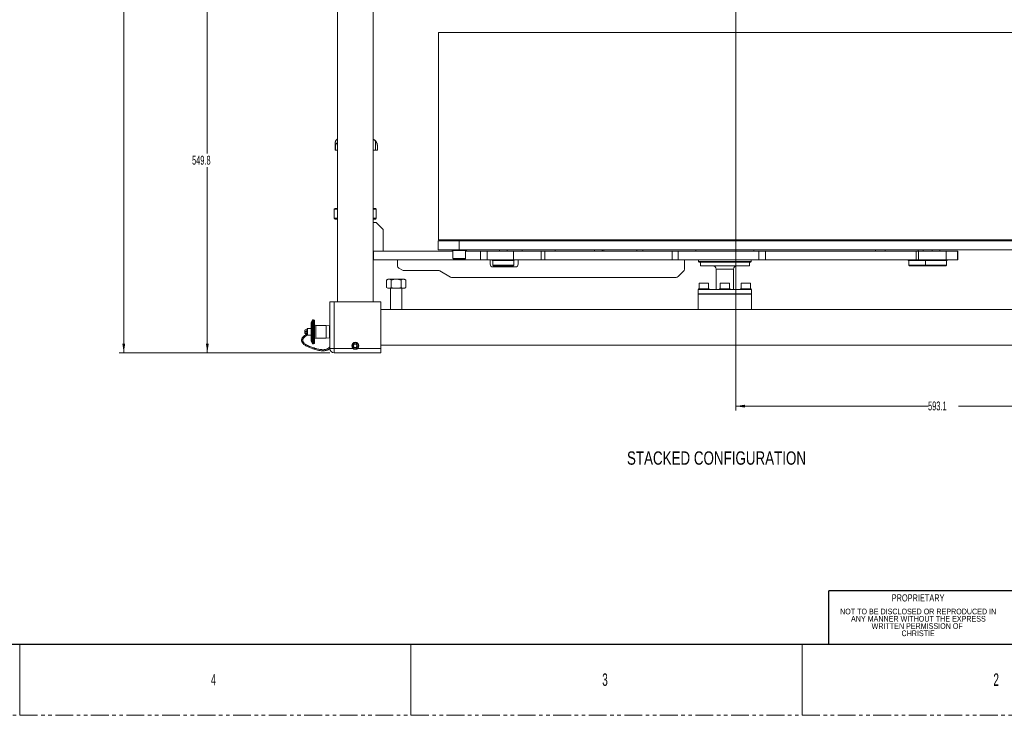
# Model space of a CAD drawing. Header units: millimetres. Extents: x 0 to 1118, y 0 to 864.
# Tile 4 of 10: x 559 to 910, y 0 to 248. Entities that reach past the tile are written whole.
import ezdxf

# ---------------------------------------------------------------- set-up
doc = ezdxf.new("R2010")
doc.units = ezdxf.units.MM
doc.linetypes.add('PHANTOM', pattern=[12.7, 6.35, -1.27, 1.27, -1.27, 1.27, -1.27])
doc.styles.add('SLDTEXTSTYLE0', font='TXT', dxfattribs={"width": 0.75})
doc.styles.add('SLDTEXTSTYLE1', font='TXT', dxfattribs={"width": 0.6})
doc.styles.add('SLDTEXTSTYLE3', font='TXT', dxfattribs={"width": 0.605})
doc.dimstyles.new('SLDDIMSTYLE0', dxfattribs={"dimtxt": 3.175, "dimasz": 3.302, "dimexe": 0, "dimexo": 0.0625, "dimgap": 0.79375, "dimtad": 0, "dimtih": 1, "dimtoh": 1, "dimdec": 1, "dimlfac": 4, "dimrnd": 1e-09, "dimzin": 12, "dimdsep": 46, "dimtxsty": 'SLDTEXTSTYLE3', "dimsah": 1, "dimcen": 0.09, "dimadec": 0, "dimazin": 3, "dimtfac": 1, "dimtofl": 0, "dimtmove": 0, "dimatfit": 3, "dimfxl": 1, "dimfrac": 2, "dimtolj": 1, "dimtzin": 12, "dimarcsym": 0})
doc.dimstyles.new('SLDDIMSTYLE1', dxfattribs={"dimtxt": 3.175, "dimasz": 3.302, "dimexe": 0, "dimexo": 0.0625, "dimgap": 0.79375, "dimtad": 0, "dimtih": 1, "dimtoh": 1, "dimdec": 1, "dimlfac": 4, "dimrnd": 1e-09, "dimzin": 4, "dimdsep": 46, "dimtxsty": 'SLDTEXTSTYLE3', "dimsah": 1, "dimcen": 0.09, "dimadec": 0, "dimazin": 1, "dimtfac": 1, "dimtofl": 0, "dimtmove": 0, "dimatfit": 3, "dimfxl": 1, "dimfrac": 2, "dimtolj": 1, "dimtzin": 12, "dimarcsym": 0})

# ---------------------------------------------------------------- blocks, each defined once
blk = doc.blocks.new('SW_NOTE_33')
at = {"color": 0, "linetype": 'Continuous', "lineweight": 0, "char_height": 2.032, "attachment_point": 2, "style": 'SLDTEXTSTYLE0'}
for s, insert in [('NOT TO BE DISCLOSED OR REPRODUCED IN', (26.92, 2.62)), ('ANY MANNER WITHOUT THE EXPRESS', (27.01, 0.02)), ('WRITTEN PERMISSION OF', (26.57, -2.57)), ('CHRISTIE', (26.91, -5.17))]:
    blk.add_mtext(s, dxfattribs=dict(at, insert=insert))
blk = doc.blocks.new('_D')
at = {"color": 7, "linetype": 'Continuous', "lineweight": 0}
for p, q in [((814.47, 265.33), (814.47, 108.83)), ((962.73, 129.47), (962.73, 108.83)), ((814.47, 110.43), (883.15, 110.43)), ((962.73, 110.43), (894.06, 110.43))]:
    blk.add_line(p, q, dxfattribs=at)
for points in [[(814.47, 110.43), (817.77, 109.93), (817.77, 110.94)], [(962.73, 110.43), (959.43, 110.94), (959.43, 109.93)]]:
    blk.add_solid(points, dxfattribs=at)
at = {"color": 7, "linetype": 'Continuous', "lineweight": 0, "insert": (883.15, 112.09), "char_height": 3.175, "attachment_point": 1, "style": 'SLDTEXTSTYLE3'}
blk.add_mtext('593.1', dxfattribs=at)
blk = doc.blocks.new('_D_1')
at = {"color": 7, "linetype": 'Continuous', "lineweight": 0}
for p, q in [((812.87, 266.93), (624.16, 266.93)), ((625.76, 266.93), (625.76, 200.65)), ((625.76, 129.48), (625.76, 195.77)), ((669.47, 129.48), (624.16, 129.48))]:
    blk.add_line(p, q, dxfattribs=at)
for points in [[(625.76, 266.93), (625.25, 263.63), (626.27, 263.63)], [(625.76, 129.48), (626.27, 132.79), (625.25, 132.79)]]:
    blk.add_solid(points, dxfattribs=at)
at = {"color": 7, "linetype": 'Continuous', "lineweight": 0, "insert": (620.3, 199.87), "char_height": 3.175, "attachment_point": 1, "style": 'SLDTEXTSTYLE3'}
blk.add_mtext('549.8', dxfattribs=at)
blk = doc.blocks.new('_D_2')
at = {"color": 7, "linetype": 'Continuous', "lineweight": 0}
for p, q in [((675.37, 434.23), (594.32, 434.23)), ((595.92, 434.23), (595.92, 284.3)), ((595.92, 129.48), (595.92, 279.42)), ((669.47, 129.48), (594.32, 129.48))]:
    blk.add_line(p, q, dxfattribs=at)
for points in [[(595.92, 434.23), (595.41, 430.93), (596.43, 430.93)], [(595.92, 129.48), (596.43, 132.79), (595.41, 132.79)]]:
    blk.add_solid(points, dxfattribs=at)
at = {"color": 7, "linetype": 'Continuous', "lineweight": 0, "insert": (589.25, 283.52), "char_height": 3.175, "attachment_point": 1, "style": 'SLDTEXTSTYLE3'}
blk.add_mtext('1219.0', dxfattribs=at)

msp = doc.modelspace()

# ---------------------------------------------------------------- linework, layer by layer
at = {"color": 7, "linetype": 'Continuous', "lineweight": 15}
for p, q in [((672.26, 258.234), (672.26, 147.734)), ((684.96, 147.734), (684.96, 258.234)), ((708.335, 243.878), (708.335, 169.878)), ((708.335, 243.878), (936.835, 243.878)), ((671.366, 204.291), (671.366, 201.852)), ((671.366, 204.291), (671.366, 204.291)), ((671.563, 205.071), (671.611, 205.148)), ((685.836, 205.071), (685.836, 201.853)), ((671.528, 203.665), (671.501, 203.665)), ((671.501, 201.853), (671.501, 203.665)), ((671.501, 201.853), (671.528, 201.853)), ((671.528, 203.665), (671.528, 201.853)), ((686.485, 201.897), (686.485, 203.665)), ((686.485, 201.853), (686.485, 203.665)), ((686.485, 201.852), (686.485, 201.897)), ((671.36, 181.028), (671.11, 180.778)), ((671.11, 180.778), (671.11, 177.528)), ((672.26, 180.778), (671.11, 180.778)), ((671.36, 181.028), (672.26, 181.028)), ((684.96, 181.028), (685.86, 181.028)), ((686.11, 180.778), (684.96, 180.778)), ((686.11, 180.778), (685.86, 181.028)), ((686.11, 177.528), (686.11, 180.778)), ((671.11, 177.528), (671.36, 177.278)), ((671.11, 177.528), (672.26, 177.528)), ((672.26, 177.278), (671.36, 177.278)), ((684.96, 177.528), (686.11, 177.528)), ((685.86, 177.278), (684.96, 177.278)), ((686.11, 176.078), (684.96, 176.078)), ((685.86, 177.278), (686.11, 177.528)), ((688.61, 173.578), (686.11, 176.078)), ((688.61, 165.828), (688.61, 173.578)), ((708.21, 166.328), (708.21, 169.503)), ((708.21, 169.503), (715.71, 169.503)), ((708.335, 169.878), (936.835, 169.878)), ((713.21, 169.878), (713.21, 169.503)), ((715.71, 169.503), (929.46, 169.503)), ((715.71, 169.503), (715.71, 166.328)), ((718.21, 169.503), (718.21, 169.878)), ((741.257, 169.878), (741.295, 169.503)), ((742.442, 169.503), (742.442, 169.878)), ((746.442, 169.878), (746.442, 169.503)), ((754.742, 169.878), (754.742, 169.503)), ((754.912, 169.503), (754.912, 169.878)), ((754.994, 169.503), (754.994, 169.878)), ((755.117, 169.503), (755.117, 169.878)), ((755.492, 169.578), (755.492, 169.878)), ((755.492, 169.578), (755.567, 169.503)), ((755.492, 169.503), (755.492, 169.578)), ((755.742, 169.878), (755.742, 169.503)), ((766.652, 169.503), (766.652, 169.878)), ((766.902, 169.878), (766.902, 169.503)), ((770.152, 169.503), (770.152, 169.878)), ((770.402, 169.878), (770.402, 169.503)), ((771.352, 169.503), (771.352, 169.878)), ((781.352, 169.503), (781.352, 169.878)), ((793.06, 169.503), (793.06, 169.878)), ((803.31, 169.878), (803.31, 169.503)), ((815.36, 169.503), (815.36, 169.878)), ((817.86, 169.878), (817.86, 169.503)), ((818.235, 169.878), (818.235, 169.503)), ((818.297, 169.878), (818.297, 169.503)), ((818.322, 169.878), (818.322, 169.503)), ((818.597, 169.503), (818.597, 169.878)), ((818.835, 169.503), (818.835, 169.878)), ((819.085, 169.878), (819.085, 169.503)), ((684.96, 165.828), (688.61, 165.828)), ((684.96, 165.828), (685.11, 165.828)), ((685.11, 165.828), (685.11, 162.653)), ((685.11, 165.828), (713.46, 165.828)), ((715.71, 166.328), (708.21, 166.328)), ((713.147, 166.328), (713.147, 166.078)), ((715.71, 166.078), (713.147, 166.078)), ((713.46, 166.078), (713.46, 163.228)), ((715.71, 166.328), (929.46, 166.328)), ((718.272, 166.078), (715.71, 166.078)), ((717.96, 163.228), (717.96, 166.078)), ((717.96, 165.828), (723.273, 165.828)), ((718.272, 166.078), (718.272, 166.328)), ((723.273, 162.653), (723.273, 165.828)), ((723.273, 165.828), (725.736, 165.828)), ((725.736, 165.828), (725.736, 162.653)), ((725.736, 165.828), (735.134, 165.828)), ((730.085, 166.328), (730.085, 165.828)), ((732.835, 165.828), (732.835, 166.328)), ((735.134, 165.828), (735.134, 162.653)), ((735.134, 165.828), (744.99, 165.828)), ((738.21, 166.328), (738.21, 165.828)), ((744.99, 162.653), (744.99, 165.828)), ((744.99, 165.828), (746.287, 165.828)), ((746.287, 165.828), (746.287, 162.653)), ((746.287, 165.828), (791.716, 165.828)), ((749.96, 165.828), (749.96, 166.328)), ((764.003, 166.328), (764.003, 165.828)), ((766.753, 165.828), (766.753, 166.328)), ((766.902, 166.328), (766.902, 165.828)), ((767.395, 166.328), (767.395, 165.828)), ((779.145, 165.828), (779.145, 166.328)), ((781.352, 166.328), (781.352, 165.828)), ((791.716, 162.653), (791.716, 165.828)), ((791.716, 165.828), (793.936, 165.828)), ((793.936, 165.828), (793.936, 162.653)), ((793.936, 165.828), (822.742, 165.828)), ((800.21, 166.328), (800.21, 165.828)), ((820.96, 165.828), (820.96, 166.328)), ((822.742, 162.653), (822.742, 165.828)), ((822.742, 165.828), (825.09, 165.828)), ((825.09, 165.828), (825.09, 162.653)), ((825.09, 165.828), (878.89, 165.828)), ((864.365, 166.328), (864.365, 165.828)), ((867.882, 166.328), (867.882, 165.828)), ((878.89, 162.653), (878.89, 165.828)), ((878.89, 165.828), (879.757, 165.828)), ((879.632, 165.828), (879.632, 166.328)), ((879.757, 165.828), (879.757, 162.653)), ((879.757, 165.828), (889.637, 165.828)), ((881.412, 165.828), (881.412, 166.328)), ((884.662, 166.328), (884.662, 165.828)), ((887.412, 165.828), (887.412, 166.328)), ((889.637, 165.828), (889.637, 162.653)), ((889.637, 165.828), (893.703, 165.828)), ((893.703, 165.828), (893.703, 162.653)), ((893.703, 165.828), (893.755, 165.828)), ((893.755, 162.653), (893.755, 165.828)), ((685.11, 162.653), (684.96, 162.653)), ((685.11, 162.653), (723.273, 162.653)), ((723.273, 162.653), (693.647, 162.653)), ((693.647, 162.653), (693.647, 160.635)), ((725.736, 162.653), (723.273, 162.653)), ((725.736, 162.653), (735.134, 162.653)), ((726.772, 162.653), (726.772, 161.153)), ((727.522, 162.653), (727.522, 162.49)), ((727.522, 162.49), (731.46, 162.49)), ((727.71, 162.49), (727.71, 160.84)), ((731.46, 162.49), (735.397, 162.49)), ((735.134, 162.653), (744.99, 162.653)), ((735.21, 160.84), (735.21, 162.49)), ((735.397, 162.49), (735.397, 162.653)), ((736.772, 161.153), (736.772, 162.653)), ((791.716, 162.653), (744.99, 162.653)), ((746.287, 162.653), (744.99, 162.653)), ((746.287, 162.653), (791.716, 162.653)), ((793.936, 162.653), (791.716, 162.653)), ((793.936, 162.653), (822.742, 162.653)), ((796.147, 159.317), (796.147, 162.653)), ((801.21, 162.653), (801.21, 162.128)), ((801.21, 162.128), (801.383, 161.828)), ((801.21, 162.128), (819.96, 162.128)), ((819.786, 161.828), (801.383, 161.828)), ((801.835, 161.828), (801.835, 160.578)), ((819.335, 160.578), (819.335, 161.828)), ((819.786, 161.828), (819.96, 162.128)), ((819.96, 162.128), (819.96, 162.653)), ((825.09, 162.653), (822.742, 162.653)), ((825.09, 162.653), (878.89, 162.653)), ((876.1, 162.653), (876.1, 162.49)), ((876.1, 162.49), (880.037, 162.49)), ((876.287, 162.49), (876.287, 160.84)), ((879.757, 162.653), (878.89, 162.653)), ((879.757, 162.653), (889.637, 162.653)), ((880.037, 162.49), (882.1, 162.49)), ((882.1, 162.653), (882.1, 162.49)), ((882.1, 162.49), (886.037, 162.49)), ((882.287, 162.49), (882.287, 160.84)), ((886.037, 162.49), (889.975, 162.49)), ((889.637, 162.653), (893.703, 162.653)), ((889.787, 160.84), (889.787, 162.49)), ((889.975, 162.49), (889.975, 162.653)), ((893.703, 162.653), (893.755, 162.653)), ((694.147, 159.769), (695.415, 159.037)), ((708.299, 158.903), (695.915, 158.903)), ((712.665, 156.537), (708.799, 158.769)), ((727.71, 160.84), (727.96, 160.59)), ((727.71, 160.84), (735.21, 160.84)), ((727.772, 160.153), (735.772, 160.153)), ((734.96, 160.59), (727.96, 160.59)), ((734.96, 160.59), (735.21, 160.84)), ((793.94, 156.696), (795.854, 158.61)), ((819.335, 160.578), (801.835, 160.578)), ((807.46, 159.328), (807.46, 152.159)), ((813.71, 152.159), (813.71, 159.328)), ((876.287, 160.84), (876.537, 160.59)), ((876.287, 160.84), (882.287, 160.84)), ((882.537, 160.59), (876.537, 160.59)), ((882.287, 160.84), (882.537, 160.59)), ((882.287, 160.84), (889.787, 160.84)), ((889.537, 160.59), (882.537, 160.59)), ((889.537, 160.59), (889.787, 160.84)), ((690.2, 155.772), (689.736, 155.504)), ((689.736, 152.79), (689.736, 155.504)), ((690.2, 155.772), (690.602, 155.772)), ((690.602, 155.772), (693.2, 155.772)), ((691.468, 155.504), (691.468, 152.79)), ((693.2, 155.772), (695.798, 155.772)), ((694.932, 152.79), (694.932, 155.504)), ((695.798, 155.772), (696.2, 155.772)), ((696.664, 155.504), (696.2, 155.772)), ((696.664, 152.79), (696.664, 155.504)), ((713.165, 156.403), (793.233, 156.403)), ((689.736, 152.79), (690.2, 152.522)), ((690.2, 152.522), (690.602, 152.522)), ((690.602, 152.522), (693.2, 152.522)), ((691.2, 152.522), (691.2, 144.959)), ((693.2, 152.522), (695.798, 152.522)), ((695.2, 144.959), (695.2, 152.522)), ((695.798, 152.522), (696.2, 152.522)), ((696.2, 152.522), (696.664, 152.79)), ((801.06, 152.159), (801.06, 150.534)), ((801.06, 152.159), (803.849, 152.159)), ((801.21, 152.359), (801.21, 152.159)), ((801.21, 152.359), (804.96, 152.359)), ((801.46, 154.359), (801.46, 152.359)), ((804.71, 154.359), (801.46, 154.359)), ((803.849, 152.159), (820.11, 152.159)), ((804.71, 152.359), (804.71, 154.359)), ((804.96, 152.159), (804.96, 152.359)), ((808.71, 152.359), (808.71, 152.159)), ((808.71, 152.359), (812.46, 152.359)), ((808.96, 154.359), (808.96, 152.359)), ((812.21, 154.359), (808.96, 154.359)), ((812.21, 152.359), (812.21, 154.359)), ((812.46, 152.159), (812.46, 152.359)), ((816.21, 152.359), (816.21, 152.159)), ((816.21, 152.359), (819.96, 152.359)), ((816.46, 154.359), (816.46, 152.359)), ((819.71, 154.359), (816.46, 154.359)), ((819.71, 152.359), (819.71, 154.359)), ((819.96, 152.159), (819.96, 152.359)), ((820.11, 150.534), (820.11, 152.159)), ((669.485, 131.072), (669.485, 147.734)), ((669.485, 147.734), (671.072, 147.734)), ((671.072, 147.734), (671.072, 131.072)), ((671.072, 147.734), (687.735, 147.734)), ((687.735, 147.734), (687.735, 131.072)), ((801.06, 150.534), (803.849, 150.534)), ((801.06, 150.484), (801.06, 144.959)), ((820.11, 150.484), (801.06, 150.484)), ((802.235, 150.534), (802.235, 150.484)), ((803.849, 150.534), (820.11, 150.534)), ((803.935, 150.484), (803.935, 150.534)), ((809.735, 150.534), (809.735, 150.484)), ((811.435, 150.484), (811.435, 150.534)), ((817.235, 150.534), (817.235, 150.484)), ((818.935, 150.484), (818.935, 150.534)), ((820.11, 144.959), (820.11, 150.484)), ((944.485, 144.959), (687.735, 144.959)), ((663.206, 141.057), (662.904, 140.228)), ((663.698, 141.318), (663.579, 141.318)), ((664.095, 140.921), (664.095, 133.047)), ((661.416, 136.279), (661.416, 138.133)), ((662.904, 138.229), (661.511, 138.229)), ((662.904, 133.741), (662.904, 140.228)), ((668.164, 139.266), (664.492, 139.266)), ((669.449, 139.131), (668.164, 139.266)), ((668.164, 134.702), (668.164, 139.266)), ((669.485, 139.096), (669.449, 139.131)), ((669.449, 134.837), (669.449, 139.131)), ((669.485, 139.096), (669.485, 134.873)), ((669.485, 138.479), (669.485, 138.479)), ((661.416, 135.835), (661.416, 136.279)), ((661.511, 135.74), (662.904, 135.74)), ((662.904, 133.741), (663.206, 132.911)), ((664.492, 134.702), (668.164, 134.702)), ((668.164, 134.702), (669.449, 134.837)), ((669.449, 134.837), (669.485, 134.873)), ((669.485, 135.489), (669.485, 135.489)), ((663.579, 132.65), (663.698, 132.65)), ((671.072, 131.072), (669.485, 131.072)), ((671.072, 131.072), (671.072, 129.484)), ((671.072, 131.072), (678.065, 131.072)), ((678.249, 132.609), (677.888, 131.984)), ((677.888, 131.984), (678.249, 131.359)), ((678.97, 132.609), (678.249, 132.609)), ((678.249, 131.359), (678.97, 131.359)), ((679.331, 131.984), (678.97, 132.609)), ((678.97, 131.359), (679.331, 131.984)), ((679.154, 131.072), (687.735, 131.072)), ((687.735, 132.259), (944.485, 132.259)), ((687.735, 131.072), (687.735, 129.484)), ((687.735, 129.484), (671.072, 129.484))]:
    msp.add_line(p, q, dxfattribs=at)
at = {"color": 9, "linetype": 'Continuous', "lineweight": 15}
for p, q in [((747.942, 169.503), (747.942, 169.878)), ((770.652, 169.878), (770.652, 169.503)), ((713.46, 163.228), (715.71, 163.228)), ((715.71, 163.228), (717.96, 163.228)), ((813.71, 159.328), (807.46, 159.328)), ((663.206, 132.911), (663.206, 141.057)), ((663.579, 141.318), (663.579, 132.65)), ((663.698, 132.65), (663.698, 141.318)), ((661.511, 138.229), (661.511, 136.22)), ((664.492, 139.266), (664.492, 134.702)), ((661.511, 136.22), (661.511, 135.74))]:
    msp.add_line(p, q, dxfattribs=at)
at = {"color": 7, "linetype": 'Continuous', "lineweight": 30}
for p, q in [((1104.9, 44.45), (847.725, 44.45)), ((847.725, 25.4), (847.725, 44.45)), ((12.7, 25.4), (1104.9, 25.4))]:
    msp.add_line(p, q, dxfattribs=at)
at = {"color": 7, "linetype": 'Continuous', "lineweight": 0}
for p, q in [((847.725, 25.4), (847.725, 44.45)), ((558.8, 25.4), (558.8, 0)), ((698.5, 25.4), (698.5, 0)), ((838.2, 25.4), (838.2, 0)), ((911.225, 25.4), (847.725, 25.4))]:
    msp.add_line(p, q, dxfattribs=at)
at = {"color": 7, "linetype": 'PHANTOM', "lineweight": 0}
msp.add_line((0, 0), (1117.6, 0), dxfattribs=at)
at = {"color": 7, "linetype": 'Continuous', "lineweight": 15}
msp.add_circle((678.61, 131.984), 1.25, dxfattribs=at)
for centre, radius, start, end in [((673.23, 203.509), 2.5, 112.83282, 119.05412), ((683.99, 203.509), 2.5, 3.58456, 67.16718), ((713.61, 163.228), 0.15, 180, 270), ((717.81, 163.228), 0.15, 270, 0), ((694.647, 160.635), 1, 180, 240), ((695.915, 159.903), 1, 240, 270), ((708.299, 157.903), 1, 60, 90), ((727.772, 161.153), 1, 180, 270), ((735.772, 161.153), 1, 270, 0), ((795.147, 159.317), 1, 315, 0), ((806.21, 159.328), 1.25, 0, 90), ((814.96, 159.328), 1.25, 90, 180), ((713.165, 157.403), 1, 240, 270), ((793.233, 157.403), 1, 270, 315), ((805.01, 150.359), 0.175, 90, 134.41531), ((816.16, 150.359), 0.175, 45.58469, 90), ((663.579, 140.921), 0.397, 90, 160), ((663.698, 140.921), 0.397, 0, 90), ((661.511, 138.133), 0.0953, 90, 180), ((664.492, 139.663), 0.397, 180, 270), ((661.511, 135.835), 0.0953, 180, 270), ((664.492, 134.305), 0.397, 90, 180), ((663.579, 133.047), 0.397, 200, 270), ((663.698, 133.047), 0.397, 270, 0), ((671.072, 131.072), 1.587, 180, 270), ((678.61, 131.984), 1.063, 300.81526, 239.18474)]:
    msp.add_arc(centre, radius, start, end, dxfattribs=at)
for points, knots in [([(671.484, 204.907), (671.445, 204.79), (671.368, 204.555), (671.358, 204.213), (671.395, 203.938), (671.444, 203.768), (671.477, 203.687), (671.496, 203.67), (671.501, 203.665)], [0, 0, 0, 0, 0.28418305, 0.56860815, 0.79368307, 0.91599298, 0.97623855, 1, 1, 1, 1]), ([(671.371, 204.291), (671.369, 204.308), (671.362, 204.357), (671.373, 204.405), (671.38, 204.436)], [0, 0, 0, 0, 0.3557566, 1, 1, 1, 1]), ([(672.015, 205.694), (672.015, 205.694), (672.026, 205.705), (671.99, 205.671), (671.896, 205.572), (671.704, 205.346), (671.549, 205.036), (671.484, 204.907)], [0, 0, 0, 0, 0.00029427, 0.21215633, 0.42959628, 0.76128842, 1, 1, 1, 1]), ([(671.528, 203.665), (671.54, 203.678), (671.6, 203.741), (671.724, 204.001), (671.946, 204.327), (672.159, 204.576), (672.26, 204.693)], [0, 0, 0, 0, 0.0597369, 0.2925717, 0.6674918, 1, 1, 1, 1]), ([(684.96, 205.619), (684.992, 205.611), (685.127, 205.578), (685.435, 205.43), (685.696, 205.197), (685.836, 205.071)], [0, 0, 0, 0, 0.12347809, 0.52559863, 1, 1, 1, 1]), ([(685.836, 205.071), (685.926, 204.966), (686.107, 204.751), (686.301, 204.402), (686.417, 204.082), (686.465, 203.849), (686.481, 203.714), (686.484, 203.678), (686.485, 203.665)], [0, 0, 0, 0, 0.2325395, 0.4717732, 0.7239306, 0.8773596, 0.9550066, 1, 1, 1, 1]), ([(671.368, 201.853), (671.367, 201.853), (671.357, 201.853), (671.393, 201.853), (671.465, 201.853), (671.501, 201.853)], [0, 0, 0, 0, 0.0340288, 0.5170128, 1, 1, 1, 1]), ([(671.528, 201.853), (671.589, 201.853), (671.71, 201.853), (671.965, 201.853), (672.165, 201.853), (672.26, 201.853)], [0, 0, 0, 0, 0.345837, 0.6916743, 1, 1, 1, 1]), ([(685.836, 201.853), (685.569, 201.853), (685.231, 201.853), (685.006, 201.853), (684.96, 201.853)], [0, 0, 0, 0, 0.7929361, 1, 1, 1, 1]), ([(685.836, 201.853), (685.929, 201.853), (686.115, 201.853), (686.317, 201.853), (686.453, 201.853), (686.474, 201.853), (686.485, 201.853)], [0, 0, 0, 0, 0.24999899, 0.49999991, 0.7499996, 1, 1, 1, 1]), ([(742.792, 169.503), (742.815, 169.572), (742.864, 169.719), (742.974, 169.823), (743.032, 169.878)], [0, 0, 0, 0, 0.4765548, 1, 1, 1, 1]), ([(748.192, 169.503), (748.192, 169.54), (748.192, 169.652), (748.192, 169.788), (748.192, 169.878)], [0, 0, 0, 0, 0.33589509, 1, 1, 1, 1]), ([(751.692, 169.503), (751.692, 169.522), (751.692, 169.625), (751.692, 169.764), (751.692, 169.878)], [0, 0, 0, 0, 0.1799688, 1, 1, 1, 1]), ([(713.61, 163.078), (713.638, 163.078), (713.681, 163.078), (713.943, 163.078), (714.214, 163.078), (714.55, 163.078), (715.039, 163.078), (715.445, 163.078), (715.71, 163.078)], [0, 0, 0, 0, 0.2394569, 0.3683607, 0.4999998, 0.631639, 0.7605434, 1, 1, 1, 1]), ([(715.71, 163.078), (715.974, 163.078), (716.38, 163.078), (716.869, 163.078), (717.206, 163.078), (717.477, 163.078), (717.738, 163.078), (717.782, 163.078), (717.81, 163.078)], [0, 0, 0, 0, 0.2394565, 0.3683608, 0.4999998, 0.6316389, 0.7605437, 1, 1, 1, 1]), ([(689.736, 155.504), (689.876, 155.579), (690.16, 155.73), (690.454, 155.758), (690.602, 155.772)], [0, 0, 0, 0, 0.4954592, 1, 1, 1, 1]), ([(690.602, 155.772), (690.747, 155.758), (691.04, 155.731), (691.324, 155.58), (691.468, 155.504)], [0, 0, 0, 0, 0.4945116, 1, 1, 1, 1]), ([(691.468, 155.504), (691.749, 155.579), (692.317, 155.73), (692.904, 155.758), (693.2, 155.772)], [0, 0, 0, 0, 0.4954596, 1, 1, 1, 1]), ([(693.2, 155.772), (693.49, 155.758), (694.077, 155.731), (694.645, 155.58), (694.932, 155.504)], [0, 0, 0, 0, 0.4945107, 1, 1, 1, 1]), ([(694.932, 155.504), (695.072, 155.579), (695.356, 155.73), (695.65, 155.758), (695.798, 155.772)], [0, 0, 0, 0, 0.4954571, 1, 1, 1, 1]), ([(695.798, 155.772), (695.943, 155.758), (696.236, 155.731), (696.52, 155.58), (696.664, 155.504)], [0, 0, 0, 0, 0.4945098, 1, 1, 1, 1]), ([(690.602, 152.522), (690.457, 152.535), (690.163, 152.562), (689.879, 152.713), (689.736, 152.79)], [0, 0, 0, 0, 0.4945098, 1, 1, 1, 1]), ([(691.468, 152.79), (691.327, 152.715), (691.043, 152.564), (690.75, 152.536), (690.602, 152.522)], [0, 0, 0, 0, 0.4954573, 1, 1, 1, 1]), ([(693.2, 152.522), (692.91, 152.535), (692.323, 152.562), (691.755, 152.713), (691.468, 152.79)], [0, 0, 0, 0, 0.4945107, 1, 1, 1, 1]), ([(694.932, 152.79), (694.651, 152.715), (694.083, 152.564), (693.496, 152.536), (693.2, 152.522)], [0, 0, 0, 0, 0.4954555, 1, 1, 1, 1]), ([(695.798, 152.522), (695.653, 152.535), (695.359, 152.562), (695.075, 152.713), (694.932, 152.79)], [0, 0, 0, 0, 0.4945116, 1, 1, 1, 1]), ([(696.664, 152.79), (696.523, 152.715), (696.239, 152.564), (695.946, 152.536), (695.798, 152.522)], [0, 0, 0, 0, 0.4954573, 1, 1, 1, 1]), ([(660.821, 137.677), (660.797, 137.675), (660.743, 137.67), (660.654, 137.632), (660.585, 137.567), (660.546, 137.493), (660.529, 137.426), (660.529, 137.356), (660.547, 137.287), (660.58, 137.227), (660.637, 137.166), (660.706, 137.123), (660.758, 137.117), (660.774, 137.115)], [0, 0, 0, 0, 0.0964623, 0.2097248, 0.3431026, 0.4174186, 0.4954304, 0.5754698, 0.6555138, 0.7335484, 0.8079627, 0.9420195, 1, 1, 1, 1]), ([(660.564, 137.262), (660.559, 137.253), (660.542, 137.223), (660.529, 137.166), (660.529, 137.096), (660.545, 137.033), (660.566, 136.999), (660.574, 136.985)], [0, 0, 0, 0, 0.1139141, 0.3484823, 0.5894691, 0.8307842, 1, 1, 1, 1]), ([(661.416, 137.726), (661.326, 137.721), (661.091, 137.709), (660.842, 137.689), (660.794, 137.674), (660.769, 137.666)], [0, 0, 0, 0, 0.2285704, 0.5950227, 1, 1, 1, 1]), ([(661.416, 137.17), (661.326, 137.166), (661.091, 137.153), (660.842, 137.134), (660.794, 137.118), (660.769, 137.11)], [0, 0, 0, 0, 0.2285704, 0.5950227, 1, 1, 1, 1]), ([(660.927, 137.138), (660.93, 137.139), (660.96, 137.146), (661.126, 137.157), (661.339, 137.169), (661.416, 137.173)], [0, 0, 0, 0, 0.0791306, 0.6674086, 1, 1, 1, 1]), ([(661.425, 136.274), (661.326, 136.218), (661.047, 136.061), (660.64, 135.784), (660.245, 135.467), (659.922, 135.142), (659.671, 134.808), (659.505, 134.477), (659.418, 134.136), (659.413, 133.78), (659.509, 133.415), (659.708, 133.063), (659.965, 132.757), (660.279, 132.47), (660.69, 132.171), (661.197, 131.871), (661.768, 131.589), (662.352, 131.339), (662.913, 131.124), (663.429, 130.951), (663.91, 130.799), (664.447, 130.634), (665.153, 130.439), (665.984, 130.28), (666.843, 130.198), (667.562, 130.214), (668.159, 130.315), (668.65, 130.47), (669.083, 130.703), (669.385, 130.896), (669.507, 131.037), (669.526, 131.059)], [0, 0, 0, 0, 0.0199928, 0.0560436, 0.0921745, 0.1269704, 0.1638308, 0.2006831, 0.2316114, 0.2650836, 0.3054935, 0.3414171, 0.3707255, 0.4011532, 0.4359698, 0.4756078, 0.5154228, 0.5540778, 0.5906929, 0.6231948, 0.6502812, 0.6799965, 0.7224489, 0.7797307, 0.8295431, 0.8747449, 0.9063492, 0.9364311, 0.9657029, 0.9945856, 1, 1, 1, 1]), ([(669.485, 131.572), (669.286, 131.377), (668.983, 131.079), (668.446, 130.818), (667.979, 130.682), (667.461, 130.61), (666.897, 130.598), (666.281, 130.647), (665.61, 130.757), (664.938, 130.909), (664.351, 131.062), (663.854, 131.216), (663.321, 131.399), (662.664, 131.64), (661.907, 131.957), (661.247, 132.294), (660.743, 132.615), (660.404, 132.886), (660.147, 133.147), (659.948, 133.423), (659.827, 133.722), (659.806, 134.009), (659.855, 134.266), (659.974, 134.541), (660.179, 134.832), (660.463, 135.129), (660.829, 135.429), (661.169, 135.669), (661.393, 135.797), (661.441, 135.824)], [0, 0, 0, 0, 0.0539184, 0.0824518, 0.1126104, 0.1451156, 0.1801952, 0.2181586, 0.2608086, 0.3075745, 0.3471453, 0.374589, 0.4049266, 0.4531389, 0.506221, 0.5613639, 0.6003967, 0.6338594, 0.6631178, 0.6959398, 0.7361145, 0.7733315, 0.804235, 0.8405331, 0.8788636, 0.9148086, 0.9519009, 0.9896479, 1, 1, 1, 1]), ([(660.821, 137.122), (660.797, 137.119), (660.743, 137.114), (660.654, 137.076), (660.585, 137.011), (660.546, 136.937), (660.529, 136.871), (660.529, 136.8), (660.547, 136.732), (660.58, 136.671), (660.637, 136.61), (660.721, 136.562), (660.788, 136.554), (660.82, 136.551)], [0, 0, 0, 0, 0.0912563, 0.1984059, 0.3245852, 0.3948904, 0.4686919, 0.5444124, 0.620136, 0.6939587, 0.7643572, 0.891179, 1, 1, 1, 1]), ([(660.564, 136.707), (660.559, 136.697), (660.542, 136.668), (660.529, 136.611), (660.529, 136.54), (660.547, 136.472), (660.581, 136.411), (660.638, 136.35), (660.722, 136.301), (660.79, 136.294), (660.821, 136.291)], [0, 0, 0, 0, 0.055577, 0.170021, 0.2875953, 0.4053311, 0.520271, 0.6300632, 0.8285528, 1, 1, 1, 1]), ([(660.768, 136.563), (660.778, 136.557), (660.796, 136.546), (660.962, 136.526), (661.163, 136.51), (661.384, 136.501), (661.416, 136.499)], [0, 0, 0, 0, 0.2594578, 0.5026555, 0.9275808, 1, 1, 1, 1]), ([(660.769, 136.302), (660.794, 136.294), (660.842, 136.279), (661.091, 136.26), (661.326, 136.247), (661.416, 136.242)], [0, 0, 0, 0, 0.40497857, 0.77142839, 1, 1, 1, 1]), ([(660.846, 136.563), (660.864, 136.57), (660.899, 136.584), (661.122, 136.602), (661.338, 136.613), (661.416, 136.618)], [0, 0, 0, 0, 0.40881066, 0.78647947, 1, 1, 1, 1]), ([(660.848, 136.304), (660.852, 136.308), (660.862, 136.318), (661.011, 136.336), (661.184, 136.351), (661.378, 136.359), (661.392, 136.36)], [0, 0, 0, 0, 0.25333404, 0.51121425, 0.96420807, 1, 1, 1, 1]), ([(678.065, 131.072), (678.174, 131.02), (678.391, 130.918), (678.757, 130.913), (679.011, 130.99), (679.134, 131.06), (679.154, 131.072)], [0, 0, 0, 0, 0.3132444, 0.626493, 0.9389141, 1, 1, 1, 1])]:
    msp.add_open_spline(points, degree=3, knots=knots, dxfattribs=at)

# ---------------------------------------------------------------- block references
at = {"color": 7, "linetype": 'Continuous', "lineweight": 0}
msp.add_blockref('SW_NOTE_33', (852.7, 35.482), dxfattribs=at)

# ---------------------------------------------------------------- texts
for s, insert, char_height, attachment_point, style in [('STACKED CONFIGURATION', (775.63, 94.282), 4.7625, 1, 'SLDTEXTSTYLE0'), ('PROPRIETARY', (879.599, 43.211), 2.54, 2, 'SLDTEXTSTYLE0'), ('4', (627.062, 14.729), 3.969, 1, 'SLDTEXTSTYLE1'), ('3', (766.794, 14.973), 4.445, 1, 'SLDTEXTSTYLE1'), ('2', (906.494, 14.973), 4.445, 1, 'SLDTEXTSTYLE1')]:
    msp.add_mtext(s, dxfattribs=dict(at, insert=insert, char_height=char_height, attachment_point=attachment_point, style=style))

# ---------------------------------------------------------------- dimensions: what is measured, and where the dimension line sits
for base, p1, p2, dimstyle, picture, middle in [((595.919, 434.234), (671.072, 129.484), (676.97, 434.234), 'SLDDIMSTYLE1', '_D_2', (595.919, 281.859)), ((625.76, 129.484), (814.472, 266.934), (671.072, 129.484), 'SLDDIMSTYLE0', '_D_1', (625.76, 198.209))]:
    dim = msp.add_linear_dim(base=base, p1=p1, p2=p2, angle=90, dimstyle=dimstyle, dxfattribs=at)
    dim.commit()
    dim.dimension.update_dxf_attribs({"geometry": picture, "text_midpoint": middle, "dimtype": 160})
dim = msp.add_linear_dim(base=(962.734628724, 110.434101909), p1=(814.472128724, 266.934101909), p2=(962.734628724, 131.071601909), dimstyle='SLDDIMSTYLE0', dxfattribs=at)
dim.commit()
dim.dimension.update_dxf_attribs({"geometry": '_D', "text_midpoint": (888.603378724, 110.434101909), "dimtype": 160})

doc.saveas('drawing.dxf')
